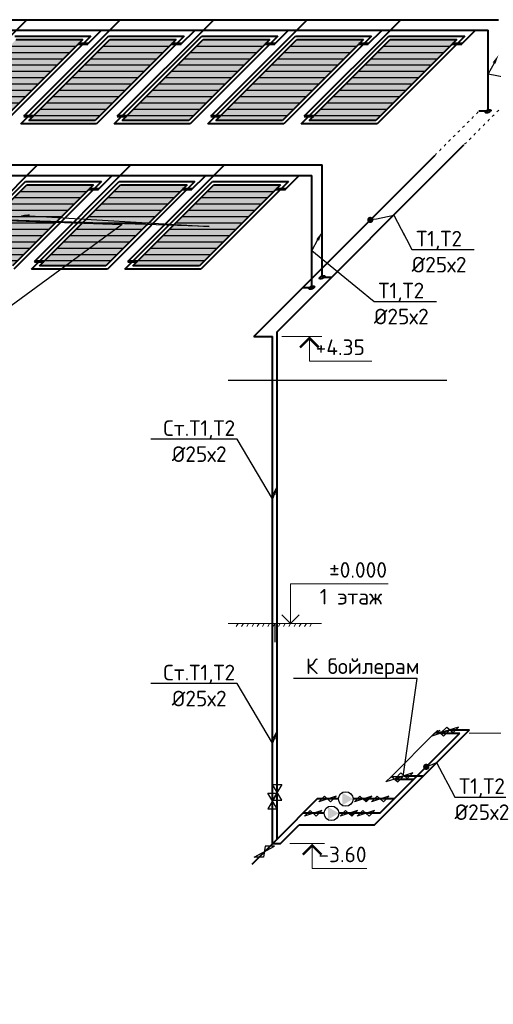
# Model space of a CAD drawing. Extents: x -4445 to 1909585, y 1860 to 289234.
# Tile 89 of 110: x 628926 to 636522, y 194795 to 210578. Entities that reach past the tile are written whole.
import ezdxf
from ezdxf import colors
from ezdxf.entities.mleader import LeaderData, LeaderLine
from ezdxf.math import Vec2, Vec3

# ---------------------------------------------------------------- set-up
doc = ezdxf.new("R2010")
doc.units = 0
doc.header["$LTSCALE"] = 0.5
doc.header["$MEASUREMENT"] = 0
doc.linetypes.add('ACAD_ISO03W100', pattern=[30, 12, -18])
doc.layers.get('0').update_dxf_attribs({"linetype": 'CONTINUOUS', "lineweight": 18})
doc.layers.add('vknvk-0', color=7, linetype='CONTINUOUS')
doc.layers.add('vknvk-БлокНеПечатать', color=1, linetype='CONTINUOUS', plot=False)
doc.layers.add('ВК', color=7, linetype='CONTINUOUS', lineweight=25)
doc.styles.add('GOST', font='isocpeur.ttf')
doc.styles.add('Isocpeur', font='isocpeui.ttf', dxfattribs={"height": 250})
doc.styles.get("Standard").update_dxf_attribs({"font": 'spds.shx', "oblique": 15})
doc.styles.add('vknvk_isocpeur_1', font='isocpeur.ttf')
doc.linetypes.add('изоляция', pattern='A,0.00254,-2.54,[134,ltypeshp.shx,S=2.54,R=0,X=-2.54,Y=0],-5.08,[134,ltypeshp.shx,S=2.54,R=180,X=2.54,Y=0],-2.54', length=10.16254)
doc.linetypes.add('Т1 подача', pattern='A,5,-0.5,["Т1",Standard,S=0.7,R=0,X=0,Y=-0.35],-1', length=6.5)
doc.linetypes.add('Т2 обратка', pattern='A,5,-0.5,["Т2",Standard,S=0.7,R=0,X=0,Y=-0.35],-1', length=6.5)
pattern_1 = [(180, (-163440.79, -457946.97), (-101.027881, -101.027881), [])]
pattern_2 = [(180, (-160612.36, -455618.54), (-101.027881, -101.027881), [])]

# ---------------------------------------------------------------- blocks, each defined once
blk = doc.blocks.new('_Open30')
at = {"color": 0, "linetype": 'ByBlock', "lineweight": -2}
for p, q in [((-1, 0.27), (0, 0)), ((0, 0), (-1, -0.27)), ((0, 0), (-1, 0))]:
    blk.add_line(p, q, dxfattribs=at)
blk = doc.blocks.new('*U3044')
at = {"layer": 'vknvk-0', "color": 0, "lineweight": 15}
for p, q in [((252, 0), (252, 635)), ((252, 635), (1821, 635)), ((750, 0), (-750, 0)), ((252, 0), (113, 139)), ((252, 0), (391, 139)), ((-617, -49), (-589, 0)), ((-533, -49), (-504, 0)), ((-448, -49), (-420, 0)), ((-364, -49), (-336, 0)), ((-280, -49), (-252, 0)), ((-196, -49), (-168, 0)), ((-112, -49), (-84, 0)), ((-27, -49), (1, 0)), ((57, -49), (85, 0)), ((141, -49), (169, 0)), ((225, -49), (253, 0)), ((309, -49), (337, 0)), ((393, -49), (422, 0)), ((478, -49), (506, 0)), ((562, -49), (590, 0))]:
    blk.add_line(p, q, dxfattribs=at)
at = {"layer": 'vknvk-БлокНеПечатать'}
blk.add_line((0, 0), (0, -300), dxfattribs=at)
at = {"layer": 'vknvk-0', "color": 0, "lineweight": 20, "style": 'vknvk_isocpeur_1', "flags": 8}
for tag, p in [('ОТМЕТКАВЕРХАТР', (946, 732)), ('ОТМЕТКАНИЗАТР', (946, 302))]:
    blk.add_attdef(tag, p, '', height=250, rotation=360, dxfattribs=at)
at = {"layer": 'vknvk-БлокНеПечатать', "style": 'vknvk_isocpeur_1', "flags": 9}
blk.add_attdef('РАЗРАБОТАЛАТР', (-2000, -239), '', height=2.5, dxfattribs=at)
blk = doc.blocks.new('_Dot')
at = {"color": 0, "linetype": 'ByBlock', "lineweight": -2}
blk.add_line((-0.5, 0), (-1, 0), dxfattribs=at)
at = {"color": 0, "linetype": 'ByBlock', "const_width": 0.5}
blk.add_lwpolyline([(-0.25, 0, 1), (0.25, 0, 1)], format="xyb", close=True, dxfattribs=at)

msp = doc.modelspace()

# ---------------------------------------------------------------- hatches: boundary and pattern name
at = {"linetype": 'Continuous', "lineweight": -3, "ltscale": 250}
h = msp.add_hatch(color=7, dxfattribs=at)
h.set_gradient(color1=(34, 52, 110), color2=(16, 86, 137))
h.paths.add_polyline_path([(628870.041, 210260.085), (629938.041, 210260.085), (628638.379, 208960.423), (627570.379, 208960.423)])
h = msp.add_hatch(dxfattribs=at)
h.set_pattern_fill('ANSI31', scale=45, angle=-360)
h.set_pattern_definition([(180, (-166612.36, -455618.54), (-101.027881, -101.027881), [])])
h.paths.add_polyline_path([(628638.379, 208960.423), (627570.379, 208960.423), (628870.041, 210260.085), (629938.041, 210260.085)])
h = msp.add_hatch(color=7, dxfattribs=at)
h.set_gradient(color1=(34, 52, 110), color2=(16, 86, 137))
h.paths.add_polyline_path([(630370.041, 210260.085), (631438.041, 210260.085), (630138.379, 208960.423), (629070.379, 208960.423)])
h = msp.add_hatch(dxfattribs=at)
h.set_pattern_fill('ANSI31', scale=45, angle=-360)
h.set_pattern_definition(pattern_2)
h.paths.add_polyline_path([(630138.379, 208960.423), (629070.379, 208960.423), (630370.041, 210260.085), (631438.041, 210260.085)])
h = msp.add_hatch(color=7, dxfattribs=at)
h.set_gradient(color1=(34, 52, 110), color2=(16, 86, 137))
h.paths.add_polyline_path([(631870.041, 210260.085), (632938.041, 210260.085), (631638.379, 208960.423), (630570.379, 208960.423)])
h = msp.add_hatch(dxfattribs=at)
h.set_pattern_fill('ANSI31', scale=45, angle=-360)
h.set_pattern_definition(pattern_2)
h.paths.add_polyline_path([(631638.379, 208960.423), (630570.379, 208960.423), (631870.041, 210260.085), (632938.041, 210260.085)])
h = msp.add_hatch(color=7, dxfattribs=at)
h.set_gradient(color1=(34, 52, 110), color2=(16, 86, 137))
h.paths.add_polyline_path([(633370.041, 210260.085), (634438.041, 210260.085), (633138.379, 208960.423), (632070.379, 208960.423)])
h = msp.add_hatch(dxfattribs=at)
h.set_pattern_fill('ANSI31', scale=45, angle=-360)
h.set_pattern_definition(pattern_2)
h.paths.add_polyline_path([(633138.379, 208960.423), (632070.379, 208960.423), (633370.041, 210260.085), (634438.041, 210260.085)])
h = msp.add_hatch(color=7, dxfattribs=at)
h.set_gradient(color1=(34, 52, 110), color2=(16, 86, 137))
h.paths.add_polyline_path([(634870.041, 210260.085), (635938.041, 210260.085), (634638.379, 208960.423), (633570.379, 208960.423)])
h = msp.add_hatch(dxfattribs=at)
h.set_pattern_fill('ANSI31', scale=45, angle=-360)
h.set_pattern_definition(pattern_2)
h.paths.add_polyline_path([(634638.379, 208960.423), (633570.379, 208960.423), (634870.041, 210260.085), (635938.041, 210260.085)])
h = msp.add_hatch(color=7, dxfattribs=at)
h.set_gradient(color1=(34, 52, 110), color2=(16, 86, 137))
h.paths.add_polyline_path([(629041.614, 207931.658), (630109.614, 207931.658), (628809.952, 206631.996), (627741.952, 206631.996)])
h = msp.add_hatch(dxfattribs=at)
h.set_pattern_fill('ANSI31', scale=45, angle=-360)
h.set_pattern_definition(pattern_1)
h.paths.add_polyline_path([(628809.952, 206631.996), (627741.952, 206631.996), (629041.614, 207931.658), (630109.614, 207931.658)])
h = msp.add_hatch(color=7, dxfattribs=at)
h.set_gradient(color1=(34, 52, 110), color2=(16, 86, 137))
h.paths.add_polyline_path([(630541.614, 207931.658), (631609.614, 207931.658), (630309.952, 206631.996), (629241.952, 206631.996)])
h = msp.add_hatch(dxfattribs=at)
h.set_pattern_fill('ANSI31', scale=45, angle=-360)
h.set_pattern_definition(pattern_1)
h.paths.add_polyline_path([(630309.952, 206631.996), (629241.952, 206631.996), (630541.614, 207931.658), (631609.614, 207931.658)])
h = msp.add_hatch(color=7, dxfattribs=at)
h.set_gradient(color1=(34, 52, 110), color2=(16, 86, 137))
h.paths.add_polyline_path([(632041.614, 207931.658), (633109.614, 207931.658), (631809.952, 206631.996), (630741.952, 206631.996)])
h = msp.add_hatch(dxfattribs=at)
h.set_pattern_fill('ANSI31', scale=45, angle=-360)
h.set_pattern_definition(pattern_1)
h.paths.add_polyline_path([(631809.952, 206631.996), (630741.952, 206631.996), (632041.614, 207931.658), (633109.614, 207931.658)])
at = {"lineweight": 30, "ltscale": 250}
for points in [[(634098.011, 197985.514), (634273.455, 198086.807), (634098.011, 198188.1)], [(633868.201, 197755.704), (634043.646, 197856.997), (633868.201, 197958.29)]]:
    msp.add_hatch(color=256, dxfattribs=at).paths.add_polyline_path(points)
at = {"ltscale": 250}
h = msp.add_hatch(color=256, dxfattribs=at)
h.dxf.hatch_style = 1
h.paths.add_polyline_path([(634572.392, 198131.355), (634527.844, 198086.807), (634433.344, 198086.807)])
h.paths.add_polyline_path([(634433.344, 198086.807), (634527.844, 198086.807), (634483.297, 198042.259)])
h = msp.add_hatch(color=256, dxfattribs=at)
h.dxf.hatch_style = 1
h.paths.add_polyline_path([(634342.583, 197901.545), (634298.035, 197856.997), (634203.535, 197856.997)])
h.paths.add_polyline_path([(634203.535, 197856.997), (634298.035, 197856.997), (634253.487, 197812.45)])

# ---------------------------------------------------------------- linework, layer by layer
at = {"color": 177, "linetype": 'Т2 обратка', "lineweight": 40, "ltscale": 170, "true_color": 0x293189}
for p, q in [((624538.239, 210578.284), (636606.239, 210578.284)), ((627491.089, 209031.134), (629038.239, 210578.284)), ((628991.089, 209031.134), (630538.239, 210578.284)), ((630491.089, 209031.134), (632038.239, 210578.284)), ((631991.089, 209031.134), (633538.239, 210578.284)), ((633491.089, 209031.134), (635038.239, 210578.284)), ((621709.812, 208249.856), (633777.812, 208249.856)), ((627662.662, 206702.707), (629209.812, 208249.856)), ((629162.662, 206702.707), (630709.812, 208249.856)), ((630662.662, 206702.707), (632209.812, 208249.856))]:
    msp.add_line(p, q, dxfattribs=at)
at = {"color": 8, "linetype": 'изоляция', "ltscale": 7}
for p, q in [((624538.239, 210578.284), (636606.239, 210578.284)), ((625737.948, 210409.992), (636437.948, 210409.992)), ((636437.948, 209109.992), (636437.948, 210409.992)), ((621709.812, 208249.856), (633777.812, 208249.856)), ((633777.812, 206449.856), (633777.812, 208249.856)), ((622909.52, 208081.565), (633609.52, 208081.565)), ((633609.52, 206281.565), (633609.52, 208081.565))]:
    msp.add_line(p, q, dxfattribs=at)
at = {"color": 244, "linetype": 'Т1 подача', "lineweight": 40, "ltscale": 250, "true_color": 0x991b1e}
for p, q in [((625737.948, 210409.992), (636437.948, 210409.992)), ((630017.33, 210189.375), (630237.948, 210409.992)), ((631517.33, 210189.375), (631737.948, 210409.992)), ((633017.33, 210189.375), (633237.948, 210409.992)), ((634517.33, 210189.375), (634737.948, 210409.992)), ((636017.33, 210189.375), (636237.948, 210409.992)), ((636437.948, 209109.992), (636437.948, 210409.992)), ((636437.948, 209109.992), (636290.174, 209109.992)), ((632682.585, 205502.404), (635583.067, 208402.885)), ((622909.52, 208081.565), (633609.52, 208081.565)), ((630188.903, 207860.948), (630409.52, 208081.565)), ((631688.903, 207860.948), (631909.52, 208081.565)), ((633188.903, 207860.948), (633409.52, 208081.565)), ((633609.52, 206281.565), (633609.52, 208081.565)), ((633609.52, 206281.565), (633461.746, 206281.565)), ((633609.52, 206281.565), (633461.746, 206281.565)), ((632682.585, 205502.404), (632982.585, 205502.404)), ((632982.585, 204801.474), (632982.585, 205502.404)), ((632982.585, 200872.629), (632982.585, 204801.474)), ((632982.585, 197372.629), (632982.585, 200872.629)), ((634617.116, 197673.15, -312.143), (636139.517, 199195.551, -312.143)), ((635825.715, 199195.551, -312.143), (636139.517, 199195.551, -312.143)), ((633107.585, 197372.629), (633408.105, 197673.15)), ((633408.105, 197673.15), (634617.116, 197673.15)), ((632982.585, 197372.629), (633107.585, 197372.629))]:
    msp.add_line(p, q, dxfattribs=at)
at = {"color": 7, "linetype": 'Continuous', "lineweight": 40, "ltscale": 250}
for p, q in [((629938.041, 210260.085), (628638.379, 208960.423)), ((630066.074, 210313.119), (628660.346, 208907.39)), ((628848.074, 210313.119), (630066.074, 210313.119)), ((628870.041, 210260.085), (629938.041, 210260.085)), ((628942.346, 208907.39), (630348.074, 210313.119)), ((629070.379, 208960.423), (630370.041, 210260.085)), ((631438.041, 210260.085), (630138.379, 208960.423)), ((631566.074, 210313.119), (630160.346, 208907.39)), ((630348.074, 210313.119), (631566.074, 210313.119)), ((630370.041, 210260.085), (631438.041, 210260.085)), ((630442.346, 208907.39), (631848.074, 210313.119)), ((630570.379, 208960.423), (631870.041, 210260.085)), ((632938.041, 210260.085), (631638.379, 208960.423)), ((633066.074, 210313.119), (631660.346, 208907.39)), ((631848.074, 210313.119), (633066.074, 210313.119)), ((631870.041, 210260.085), (632938.041, 210260.085)), ((631942.346, 208907.39), (633348.074, 210313.119)), ((632070.379, 208960.423), (633370.041, 210260.085)), ((634438.041, 210260.085), (633138.379, 208960.423)), ((634566.074, 210313.119), (633160.346, 208907.39)), ((633348.074, 210313.119), (634566.074, 210313.119)), ((633370.041, 210260.085), (634438.041, 210260.085)), ((633442.346, 208907.39), (634848.074, 210313.119)), ((633570.379, 208960.423), (634870.041, 210260.085)), ((635938.041, 210260.085), (634638.379, 208960.423)), ((636066.074, 210313.119), (634660.346, 208907.39)), ((634848.074, 210313.119), (636066.074, 210313.119)), ((634870.041, 210260.085), (635938.041, 210260.085)), ((630160.346, 208907.39), (628942.346, 208907.39)), ((630138.379, 208960.423), (629070.379, 208960.423)), ((631660.346, 208907.39), (630442.346, 208907.39)), ((631638.379, 208960.423), (630570.379, 208960.423)), ((633160.346, 208907.39), (631942.346, 208907.39)), ((633138.379, 208960.423), (632070.379, 208960.423)), ((634660.346, 208907.39), (633442.346, 208907.39)), ((634638.379, 208960.423), (633570.379, 208960.423)), ((627613.918, 206578.963), (629019.647, 207984.691)), ((627741.952, 206631.996), (629041.614, 207931.658)), ((630109.614, 207931.658), (628809.952, 206631.996)), ((630237.647, 207984.691), (628831.918, 206578.963)), ((629019.647, 207984.691), (630237.647, 207984.691)), ((629041.614, 207931.658), (630109.614, 207931.658)), ((629113.918, 206578.963), (630519.647, 207984.691)), ((629241.952, 206631.996), (630541.614, 207931.658)), ((631609.614, 207931.658), (630309.952, 206631.996)), ((631737.647, 207984.691), (630331.918, 206578.963)), ((630519.647, 207984.691), (631737.647, 207984.691)), ((630541.614, 207931.658), (631609.614, 207931.658)), ((630613.918, 206578.963), (632019.647, 207984.691)), ((630741.952, 206631.996), (632041.614, 207931.658)), ((633109.614, 207931.658), (631809.952, 206631.996)), ((633237.647, 207984.691), (631831.918, 206578.963)), ((632019.647, 207984.691), (633237.647, 207984.691)), ((632041.614, 207931.658), (633109.614, 207931.658)), ((630309.952, 206631.996), (629241.952, 206631.996)), ((631809.952, 206631.996), (630741.952, 206631.996)), ((630331.918, 206578.963), (629113.918, 206578.963)), ((631831.918, 206578.963), (630613.918, 206578.963))]:
    msp.add_line(p, q, dxfattribs=at)
at = {"color": 1, "lineweight": 60, "ltscale": 250}
for p, q in [((630017.33, 210189.375), (629867.33, 210189.375)), ((631517.33, 210189.375), (631367.33, 210189.375)), ((633017.33, 210189.375), (632867.33, 210189.375)), ((634517.33, 210189.375), (634367.33, 210189.375)), ((636017.33, 210189.375), (635867.33, 210189.375)), ((629141.089, 209031.134), (628991.089, 209031.134)), ((630641.089, 209031.134), (630491.089, 209031.134)), ((632141.089, 209031.134), (631991.089, 209031.134)), ((633641.089, 209031.134), (633491.089, 209031.134)), ((630188.903, 207860.948), (630038.903, 207860.948)), ((631688.903, 207860.948), (631538.903, 207860.948)), ((633188.903, 207860.948), (633038.903, 207860.948)), ((629312.662, 206702.707), (629162.662, 206702.707)), ((630812.662, 206702.707), (630662.662, 206702.707))]:
    msp.add_line(p, q, dxfattribs=at)
at = {"linetype": 'ACAD_ISO03W100', "ltscale": 7}
msp.add_line((635583.067, 208402.885), (636290.174, 209109.992), dxfattribs=at)
at = {"color": 8, "linetype": 'изоляция', "ltscale": 10}
for p, q in [((636437.948, 209109.992), (636290.174, 209109.992)), ((633053.296, 205573.114), (636051.358, 208571.177)), ((632682.585, 205502.404), (635583.067, 208402.885)), ((632682.585, 205502.404), (632982.585, 205502.404))]:
    msp.add_line(p, q, dxfattribs=at)
at = {"color": 177, "linetype": 'Т2 обратка', "lineweight": 40, "ltscale": 250, "true_color": 0x293189}
for p, q in [((633053.296, 205573.114), (636051.358, 208571.177)), ((633777.812, 206449.856), (633777.812, 208249.856)), ((633777.812, 206449.856), (633930.038, 206449.856)), ((633777.812, 206449.856), (633930.038, 206449.856)), ((633053.296, 204801.474, -10.228), (633053.296, 205573.114)), ((633053.296, 200943.34, -312.143), (633053.296, 204801.474, -261.005)), ((633053.296, 197443.34, -312.143), (633053.296, 200943.34, -312.143)), ((634700.964, 197856.997, -312.143), (635982.948, 199138.982, -312.143)), ((635674.646, 199138.982, -530), (635982.948, 199138.982, -312.143)), ((635769.146, 199138.982, -312.143), (635982.948, 199138.982, -312.143)), ((634939.046, 198403.382, -530), (635247.348, 198403.382, -312.143)), ((635033.546, 198403.382, -312.143), (635247.348, 198403.382, -312.143)), ((633696.763, 198086.807, -312.143), (633053.296, 197443.34, -312.143)), ((634039.53, 198086.807, -312.143), (633696.763, 198086.807, -312.143)), ((633914.58, 198086.807, -312.143), (633849.191, 198086.807, -312.143)), ((634930.773, 198086.807, -312.143), (634273.455, 198086.807, -312.143)), ((633809.72, 197856.997, -312.143), (633466.953, 197856.997, -312.143)), ((633684.771, 197856.997, -312.143), (633619.382, 197856.997, -312.143)), ((634700.964, 197856.997, -312.143), (634043.646, 197856.997, -312.143)), ((633053.296, 197443.34, -312.143), (632647.988, 197038.032, -312.143))]:
    msp.add_line(p, q, dxfattribs=at)
at = {"color": 1}
for p, q in [((633132.585, 205502.404), (633772.867, 205502.404)), ((636132.948, 199138.982, -312.143), (636935.207, 199138.982, -312.143)), ((633257.585, 197372.629), (633816.667, 197372.629))]:
    msp.add_line(p, q, dxfattribs=at)
for points in [[(633422.867, 205324.124, 40, 40, 0), (633572.867, 205474.124, 40, 40, 0), (633722.867, 205324.124, 40, 40, 0)], [(633466.667, 197194.349, 40, 40, 0), (633616.667, 197344.349, 40, 40, 0), (633766.667, 197194.349, 40, 40, 0)]]:
    msp.add_lwpolyline(points, format="xyseb", dxfattribs=at)
for points in [[(633572.867, 205502.404), (633572.867, 205102.404), (634572.867, 205102.404)], [(633616.667, 197372.629), (633616.667, 196972.629), (634491.667, 196972.629)]]:
    msp.add_lwpolyline(points, dxfattribs=at)
at = {"lineweight": 30, "ltscale": 250}
for points, elevation in [([(635813.694, 199183.53), (635535.598, 199094.434), (635624.694, 199183.53), (635724.598, 199094.434), (635813.694, 199183.53)], -530), ([(635964.762, 199240.098), (635686.667, 199151.003), (635775.762, 199240.098), (635875.667, 199151.003), (635964.762, 199240.098)], -530), ([(635078.094, 198447.93), (634799.998, 198358.834), (634889.094, 198447.93), (634988.998, 198358.834), (635078.094, 198447.93)], -530), ([(635229.162, 198504.498), (634951.067, 198415.403), (635040.162, 198504.498), (635140.067, 198415.403), (635229.162, 198504.498)], -530), ([(633128.296, 198066.838), (632978.296, 198316.838), (633128.296, 198316.838), (632978.296, 198066.838), (633128.296, 198066.838)], -312.143), ([(634001.101, 198131.355), (633723.005, 198042.259), (633812.101, 198131.355), (633912.005, 198042.259), (634001.101, 198131.355)], -312.143), ([(634572.392, 198131.355), (634294.297, 198042.259), (634383.392, 198131.355), (634483.297, 198042.259), (634572.392, 198131.355)], -312.143), ([(634848.905, 198131.355), (634570.81, 198042.259), (634659.905, 198131.355), (634759.81, 198042.259), (634848.905, 198131.355)], -312.143), ([(633771.291, 197901.545), (633493.195, 197812.45), (633582.291, 197901.545), (633682.195, 197812.45), (633771.291, 197901.545)], -312.143), ([(634342.583, 197901.545), (634064.487, 197812.45), (634153.583, 197901.545), (634253.487, 197812.45), (634342.583, 197901.545)], -312.143), ([(634619.096, 197901.545), (634341, 197812.45), (634430.096, 197901.545), (634530, 197812.45), (634619.096, 197901.545)], -312.143), ([(632837.254, 197152.298), (632687.254, 197152.298), (633014.03, 197329.074), (632864.03, 197329.074), (632837.254, 197152.298)], -312.143)]:
    msp.add_lwpolyline(points, dxfattribs=dict(at, elevation=elevation))
msp.add_lwpolyline([(633057.585, 197929.758), (632907.585, 198179.758), (633057.585, 198179.758), (632907.585, 197929.758), (633057.585, 197929.758)], dxfattribs=at)
for centre in [(634156.493, 198086.807, -312.143), (633926.683, 197856.997, -312.143)]:
    msp.add_circle(centre, 116.963, dxfattribs=at)
at = {"color": 7, "linetype": 'Continuous', "lineweight": 40}
for centre in [(636437.948, 209109.992), (633777.812, 206449.856), (633609.52, 206281.565)]:
    msp.add_ellipse(centre, major_axis=(42.249, 17.5), ratio=0.414213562, start_param=1.570796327, end_param=7.853981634, dxfattribs=at)
at = {"layer": 'ВК', "color": 7, "ltscale": 200}
msp.add_line((632267.316, 204801.474), (635777.9, 204801.474), dxfattribs=at)

# ---------------------------------------------------------------- block references
ref = msp.add_blockref('*U3044', (633017.316, 200901.474))
ref.add_attrib('ОТМЕТКАВЕРХАТР', '%%p0.000', (633887.937, 201633.286), dxfattribs={"layer": 'vknvk-0', "color": 0, "lineweight": 20, "height": 250, "rotation": 360, "style": 'vknvk_isocpeur_1'})
ref.add_attrib('ОТМЕТКАНИЗАТР', '1 этаж', (633737.937, 201203.47), dxfattribs={"layer": 'vknvk-0', "color": 0, "lineweight": 20, "height": 250, "rotation": 360, "style": 'vknvk_isocpeur_1'})

# ---------------------------------------------------------------- texts
at = {"style": 'GOST'}
for s, p in [('+4.35', (633672.867, 205202.404)), ('-3.60', (633716.667, 197072.629))]:
    msp.add_text(s, height=250, dxfattribs=at).set_placement(p)
at = {"color": 7, "lineweight": 50, "char_height": 250, "attachment_point": 4, "style": 'Isocpeur'}
for s, insert, width in [('\\pi2000.69576;{\\C0;Обозначение}', (133558.647, 204764.276), 5994.95212), ('\\pi2991.4444;{\\C0;Ссылочные документы}', (139553.599, 203614.276), 9505.04788), ('\\pi2752.61864;{\\C0;Прилагаемые документы}', (139553.599, 201264.584), 9505.04788), ('\\pi163.06818;{\\C0;Основные показатели систем водоснабжения и \\P\\pi2964.29924;канализации}', (139390.71, 198649.49), 8000)]:
    msp.add_mtext(s, dxfattribs=dict(at, insert=insert, width=width))

# ---------------------------------------------------------------- leaders
at = {"ltscale": 250}
ml = msp.add_multileader_mtext('Standard', dxfattribs=at)
ml.set_content('Ст.Т1,Т2\\P%%C25х2', color=256, style='GOST')
ml.set_leader_properties()
ml.build(insert=Vec2(0, 0))
ml.multileader.update_dxf_attribs({"text_left_attachment_type": 6, "text_right_attachment_type": 6, "dogleg_length": 0.001, "arrow_head_size": 150, "scale": 100})
ctx = ml.context
ctx.base_point, ctx.scale, ctx.char_height, ctx.arrow_head_size, ctx.landing_gap_size, ctx.plane_origin = Vec3(631199.232, 203856.268), 100, 250, 150, 0, Vec3(635554.029, 204460.266)
ctx.left_attachment, ctx.right_attachment, ctx.text_align_type = 6, 6, 1
notes = []
notes.append((ctx, [(1, (1, 1, 0), (632411.832, 203856.268), (-1, 0), 0.1, [(0, [(633053.296, 203111.224), (632982.585, 202900.224)], 0, [])])]))
ctx.mtext.insert, ctx.mtext.alignment, ctx.mtext.flow_direction = Vec3(631805.482, 204156.268), 2, 5
ml = msp.add_multileader_mtext('Standard', dxfattribs=at)
ml.set_content('К бойлерам', color=256, style='GOST')
ml.set_leader_properties()
ml.set_arrow_properties(name='OPEN30')
ml.build(insert=Vec2(0, 0))
ml.multileader.update_dxf_attribs({"text_left_attachment_type": 6, "text_right_attachment_type": 6, "dogleg_length": 0.001, "arrow_head_size": 100, "scale": 100})
ctx = ml.context
ctx.base_point, ctx.scale, ctx.char_height, ctx.arrow_head_size, ctx.landing_gap_size, ctx.plane_origin = Vec3(633551.287, 200015.334, -312.143), 100, 250, 100, 0, Vec3(635391.434, 197805.023, -312.143)
ctx.left_attachment, ctx.right_attachment, ctx.text_align_type = 6, 6, 1
notes.append((ctx, [(1, (1, 1, 0), (635301.387, 200015.334, -312.143), (-1, 0), 0.1, [(1, [(635580.146, 199138.982, -312.143), (635825.715, 199195.551, -312.143), (635769.146, 199138.982, -312.143), (635580.146, 199138.982, -312.143), (634889.094, 198447.93, -312.143), (635078.094, 198447.93, -312.143)], 0, [])])]))
ctx.mtext.insert, ctx.mtext.alignment, ctx.mtext.flow_direction = Vec3(634426.287, 200340.334, -312.143), 2, 5
ml = msp.add_multileader_mtext('Standard', dxfattribs=at)
ml.set_content('Ст.Т1,Т2\\P%%C25х2', color=256, style='GOST')
ml.set_leader_properties()
ml.build(insert=Vec2(0, 0))
ml.multileader.update_dxf_attribs({"text_left_attachment_type": 6, "text_right_attachment_type": 6, "dogleg_length": 0.001, "arrow_head_size": 150, "scale": 100})
ctx = ml.context
ctx.base_point, ctx.scale, ctx.char_height, ctx.arrow_head_size, ctx.landing_gap_size, ctx.plane_origin = Vec3(631199.232, 199938.383, -312.143), 100, 250, 150, 0, Vec3(635554.029, 200542.381, -312.143)
ctx.left_attachment, ctx.right_attachment, ctx.text_align_type = 6, 6, 1
notes.append((ctx, [(1, (1, 1, 0), (632411.832, 199938.383, -312.143), (-1, 0), 0.1, [(0, [(633053.296, 199193.34, -312.143), (632982.585, 198982.34, -312.143)], 0, [])])]))
ctx.mtext.insert, ctx.mtext.alignment, ctx.mtext.flow_direction = Vec3(631805.482, 200238.383, -312.143), 2, 5
for ctx, leaders in notes:
    for number, flags, end, landing, length, lines in leaders:
        leader = LeaderData()
        leader.index, (leader.has_last_leader_line, leader.has_dogleg_vector, leader.attachment_direction) = number, flags
        leader.last_leader_point, leader.dogleg_vector, leader.dogleg_length = Vec3(end), Vec3(landing), length
        for number, points, colour, breaks in lines:
            line = LeaderLine()
            line.index, line.vertices, line.color, line.breaks = number, Vec3.list(points), colors.encode_raw_color(colour), breaks
            leader.lines.append(line)
        ctx.leaders.append(leader)

# ---------------------------------------------------------------- next in the draw order: leaders
ml = msp.add_multileader_mtext('Standard', dxfattribs=at)
ml.set_content('Т1,Т2\\P%%C25х2', color=256, style='GOST')
ml.set_leader_properties()
ml.build(insert=Vec2(0, 0))
ml.multileader.update_dxf_attribs({"text_left_attachment_type": 6, "text_right_attachment_type": 6, "dogleg_length": 0.001, "arrow_head_size": 150, "scale": 100})
ctx = ml.context
ctx.base_point, ctx.scale, ctx.char_height, ctx.arrow_head_size, ctx.landing_gap_size, ctx.plane_origin = Vec3(637045.784, 209592.359), 100, 250, 150, 0, Vec3(639275.372, 211853.458)
ctx.left_attachment, ctx.right_attachment, ctx.text_align_type = 6, 6, 1
notes = []
notes.append((ctx, [(0, (1, 1, 0), (637045.684, 209592.359), (1, 0), 0.1, [(0, [(636606.239, 210013.565), (636437.948, 209711.595)], 0, [])])]))
ctx.mtext.insert, ctx.mtext.alignment, ctx.mtext.flow_direction = Vec3(637483.284, 209892.359), 2, 5
ctx.mtext.has_bg_fill, ctx.mtext.bg_color, ctx.mtext.bg_scale_factor, ctx.mtext.bg_transparency, ctx.mtext.use_window_bg_color = 1, -1027028792, 1.5, 0, 1
ml = msp.add_multileader_mtext('Standard', dxfattribs=at)
ml.set_content('Солнечный коллектор\\P1.67 кВт, - 8 шт', color=256, style='GOST')
ml.set_leader_properties()
ml.build(insert=Vec2(0, 0))
ml.multileader.update_dxf_attribs({"text_left_attachment_type": 6, "text_right_attachment_type": 6, "dogleg_length": 0.001, "arrow_head_size": 150, "scale": 100})
ctx = ml.context
ctx.base_point, ctx.scale, ctx.char_height, ctx.arrow_head_size, ctx.landing_gap_size, ctx.plane_origin = Vec3(624081.7, 204985.916), 100, 250, 150, 0, Vec3(626090.871, 206053.107)
ctx.left_attachment, ctx.right_attachment, ctx.text_align_type = 6, 6, 1
notes.append((ctx, [(1, (1, 1, 0), (627406.8, 204985.916), (-1, 0), 0.1, [(5, [(628935.977, 207443.609), (631962.277, 207263.039), (627534.217, 207402.919), (630571.127, 207297.209)], 0, [])])]))
ctx.mtext.insert, ctx.mtext.alignment, ctx.mtext.flow_direction = Vec3(625744.2, 205285.916), 2, 5
ctx.mtext.has_bg_fill, ctx.mtext.bg_color, ctx.mtext.bg_scale_factor, ctx.mtext.bg_transparency, ctx.mtext.use_window_bg_color = 1, -1027028792, 1.5, 0, 1
ml = msp.add_multileader_mtext('Standard', dxfattribs=at)
ml.set_content('Т1,Т2\\P%%C25х2', color=256, style='GOST')
ml.set_leader_properties()
ml.build(insert=Vec2(0, 0))
ml.multileader.update_dxf_attribs({"text_left_attachment_type": 6, "text_right_attachment_type": 6, "dogleg_length": 0.001, "arrow_head_size": 150, "scale": 100})
ctx = ml.context
ctx.base_point, ctx.scale, ctx.char_height, ctx.arrow_head_size, ctx.landing_gap_size, ctx.plane_origin = Vec3(634608.737, 206061.682), 100, 250, 150, 0, Vec3(636446.945, 209018.661)
ctx.left_attachment, ctx.right_attachment, ctx.text_align_type = 6, 6, 1
notes.append((ctx, [(0, (1, 1, 0), (634608.637, 206061.682), (1, 0), 0.1, [(0, [(633777.812, 207178.769), (633609.52, 206876.799)], 0, [])])]))
ctx.mtext.insert, ctx.mtext.alignment, ctx.mtext.flow_direction = Vec3(635046.237, 206361.682), 2, 5
ctx.mtext.has_bg_fill, ctx.mtext.bg_color, ctx.mtext.bg_scale_factor, ctx.mtext.bg_transparency, ctx.mtext.use_window_bg_color = 1, -1027028792, 1.5, 0, 1
ml = msp.add_multileader_mtext('Standard', dxfattribs=at)
ml.set_content('Т1,Т2\\P%%C25х2', color=256, style='GOST')
ml.set_leader_properties()
ml.set_arrow_properties(name='DOT')
ml.build(insert=Vec2(0, 0))
ml.multileader.update_dxf_attribs({"text_left_attachment_type": 6, "text_right_attachment_type": 6, "dogleg_length": 0.001, "arrow_head_size": 100, "scale": 100})
ctx = ml.context
ctx.base_point, ctx.scale, ctx.char_height, ctx.arrow_head_size, ctx.landing_gap_size, ctx.plane_origin = Vec3(635902.867, 198117.198, -312.143), 100, 250, 100, 0, Vec3(637955.487, 200509.01, -312.143)
ctx.left_attachment, ctx.right_attachment, ctx.text_align_type = 6, 6, 1
notes.append((ctx, [(0, (1, 1, 0), (635902.767, 198117.198, -312.143), (1, 0), 0.1, [(0, [(635446.169, 198602.203, -312.143), (635613.084, 198669.118, -312.143)], 0, [])])]))
ctx.mtext.insert, ctx.mtext.alignment, ctx.mtext.flow_direction = Vec3(636340.367, 198417.198, -312.143), 2, 5
ctx.mtext.has_bg_fill, ctx.mtext.bg_color, ctx.mtext.bg_scale_factor, ctx.mtext.bg_transparency, ctx.mtext.use_window_bg_color = 1, -1027028792, 1.5, 0, 1
for ctx, leaders in notes:
    for number, flags, end, landing, length, lines in leaders:
        leader = LeaderData()
        leader.index, (leader.has_last_leader_line, leader.has_dogleg_vector, leader.attachment_direction) = number, flags
        leader.last_leader_point, leader.dogleg_vector, leader.dogleg_length = Vec3(end), Vec3(landing), length
        for number, points, colour, breaks in lines:
            line = LeaderLine()
            line.index, line.vertices, line.color, line.breaks = number, Vec3.list(points), colors.encode_raw_color(colour), breaks
            leader.lines.append(line)
        ctx.leaders.append(leader)

# ---------------------------------------------------------------- next in the draw order: linework, layer by layer
at = {"linetype": 'ACAD_ISO03W100', "ltscale": 7}
msp.add_line((636758.465, 209278.284), (636051.358, 208571.177), dxfattribs=at)
at = {"color": 244, "linetype": 'Т1 подача', "lineweight": 40, "ltscale": 250, "true_color": 0x991b1e}
msp.add_line((635090.115, 198459.951, -312.143), (635403.917, 198459.951, -312.143), dxfattribs=at)

# ---------------------------------------------------------------- next in the draw order: leaders
at = {"ltscale": 250}
ml = msp.add_multileader_mtext('Standard', dxfattribs=at)
ml.set_content('Т1,Т2\\P%%C25х2', color=256, style='GOST')
ml.set_leader_properties()
ml.set_arrow_properties(name='DOT')
ml.build(insert=Vec2(0, 0))
ml.multileader.update_dxf_attribs({"text_left_attachment_type": 6, "text_right_attachment_type": 6, "dogleg_length": 0.001, "arrow_head_size": 100, "scale": 100})
ctx = ml.context
ctx.base_point, ctx.scale, ctx.char_height, ctx.arrow_head_size, ctx.landing_gap_size, ctx.plane_origin = Vec3(635214.912, 206893.027), 100, 250, 100, 0, Vec3(637267.532, 209284.84)
ctx.left_attachment, ctx.right_attachment, ctx.text_align_type = 6, 6, 1
notes = []
notes.append((ctx, [(0, (1, 1, 0), (635214.812, 206893.027), (1, 0), 0.1, [(0, [(634548.989, 207368.807), (634925.129, 207444.947)], 0, [])])]))
ctx.mtext.insert, ctx.mtext.alignment, ctx.mtext.flow_direction = Vec3(635652.412, 207193.027), 2, 5
ctx.mtext.has_bg_fill, ctx.mtext.bg_color, ctx.mtext.bg_scale_factor, ctx.mtext.bg_transparency, ctx.mtext.use_window_bg_color = 1, -1027028792, 1.5, 0, 1
for ctx, leaders in notes:
    for number, flags, end, landing, length, lines in leaders:
        leader = LeaderData()
        leader.index, (leader.has_last_leader_line, leader.has_dogleg_vector, leader.attachment_direction) = number, flags
        leader.last_leader_point, leader.dogleg_vector, leader.dogleg_length = Vec3(end), Vec3(landing), length
        for number, points, colour, breaks in lines:
            line = LeaderLine()
            line.index, line.vertices, line.color, line.breaks = number, Vec3.list(points), colors.encode_raw_color(colour), breaks
            leader.lines.append(line)
        ctx.leaders.append(leader)

doc.saveas('drawing.dxf')
